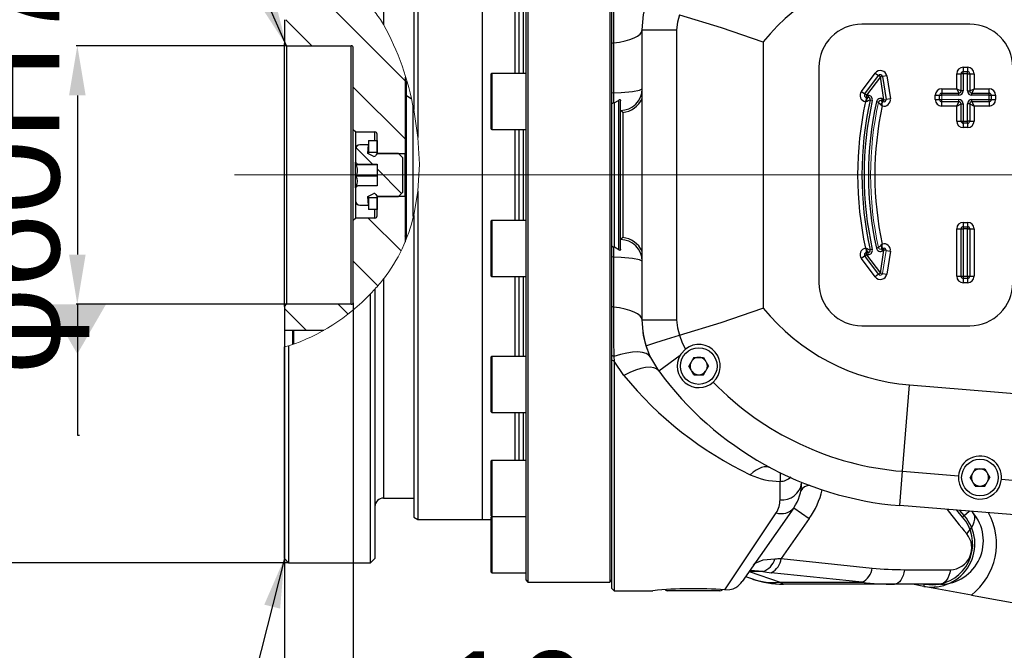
# Model space of a CAD drawing. Header units: millimetres. Extents: x -1 to 10933, y 0 to 7722.
# Tile 97 of 122: x 6536 to 7526, y 2135 to 2770. Entities that reach past the tile are written whole.
import ezdxf

# ---------------------------------------------------------------- set-up
doc = ezdxf.new("R2010")
doc.units = ezdxf.units.MM
doc.header["$LTSCALE"] = 13
doc.header["$PDSIZE"] = -1
doc.dimstyles.new('副本 (2) efort-st-3', dxfattribs={"dimtxt": 100, "dimasz": 50, "dimexe": 1.25, "dimexo": 0.625, "dimtad": 1, "dimdec": 0, "dimlfac": 0.2309, "dimdsep": 46, "dimtxsty": 'Standard', "dimcen": 2.5, "dimclrd": 3, "dimclre": 3, "dimadec": 0, "dimazin": 0, "dimtfac": 1, "dimtmove": 0, "dimatfit": 3, "dimfxl": 1, "dimarcsym": 0})

# ---------------------------------------------------------------- blocks, each defined once
blk = doc.blocks.new('SW_CENTERMARKSYMBOL_4')
at = {"color": 0, "linetype": 'Continuous', "lineweight": 18}
blk.add_line((-21.67, 0), (-1124.71, 0), dxfattribs=at)
blk = doc.blocks.new('*D190')
at = {"color": 3, "lineweight": -2}
for p, q in [((6801.84, 2999.75), (6801.84, 3235.73)), ((7826.5, 3234.48), (6851.84, 3234.48)), ((7876.5, 2614.08), (7876.5, 3235.73))]:
    blk.add_line(p, q, dxfattribs=at)
at = {"color": 3}
for points in [[(6851.84, 3242.81), (6851.84, 3226.15), (6801.84, 3234.48)], [(7826.5, 3226.15), (7826.5, 3242.81), (7876.5, 3234.48)]]:
    blk.add_solid(points, dxfattribs=at)
at = {"layer": 'Defpoints', "color": 0}
for p in [(6801.84, 3234.48), (6801.84, 2999.13), (7876.5, 2613.46)]:
    blk.add_point(p, dxfattribs=at)
at = {"color": 0, "insert": (7301.7, 3285.1), "char_height": 100, "attachment_point": 5}
blk.add_mtext('248', dxfattribs=at)
blk = doc.blocks.new('*D191')
at = {"color": 3, "lineweight": -2}
for p, q in [((6871.17, 2485), (6871.17, 2031.71)), ((6801.84, 2480.67), (6801.84, 2031.71)), ((6751.84, 2032.96), (6701.84, 2032.96)), ((6871.17, 2032.96), (6801.84, 2032.96)), ((6921.17, 2032.96), (7091.97, 2032.96))]:
    blk.add_line(p, q, dxfattribs=at)
at = {"color": 3}
for points in [[(6751.84, 2024.63), (6751.84, 2041.3), (6801.84, 2032.96)], [(6921.17, 2041.3), (6921.17, 2024.63), (6871.17, 2032.96)]]:
    blk.add_solid(points, dxfattribs=at)
at = {"layer": 'Defpoints', "color": 0}
for p in [(6871.17, 2485.63), (6801.84, 2481.29), (6801.84, 2032.96)]:
    blk.add_point(p, dxfattribs=at)
at = {"color": 0, "insert": (7031.57, 2083.59), "char_height": 100, "attachment_point": 5}
blk.add_mtext('16', dxfattribs=at)
blk = doc.blocks.new('*D192')
at = {"color": 3, "lineweight": -2}
for p, q in [((6803.38, 2743.46), (6592.46, 2743.46)), ((6593.71, 2693.46), (6593.71, 2533.46)), ((6803.38, 2483.46), (6592.46, 2483.46))]:
    blk.add_line(p, q, dxfattribs=at)
at = {"color": 3}
for points in [[(6602.04, 2693.46), (6585.38, 2693.46), (6593.71, 2743.46)], [(6585.38, 2533.46), (6602.04, 2533.46), (6593.71, 2483.46)]]:
    blk.add_solid(points, dxfattribs=at)
at = {"layer": 'Defpoints', "color": 0}
for p in [(6804, 2743.46), (6593.71, 2483.46), (6804, 2483.46)]:
    blk.add_point(p, dxfattribs=at)
at = {"color": 0, "insert": (6540.85, 2616.39), "char_height": 100, "attachment_point": 5, "rotation": 90}
blk.add_mtext('φ60H7', dxfattribs=at)
blk = doc.blocks.new('*D194')
at = {"color": 3, "lineweight": -2}
for p, q in [((6805.55, 3003.46), (6417.15, 3003.46)), ((6418.4, 2953.46), (6418.4, 2273.46)), ((6805.55, 2223.46), (6417.15, 2223.46))]:
    blk.add_line(p, q, dxfattribs=at)
at = {"color": 3}
for points in [[(6426.73, 2953.46), (6410.06, 2953.46), (6418.4, 3003.46)], [(6410.06, 2273.46), (6426.73, 2273.46), (6418.4, 2223.46)]]:
    blk.add_solid(points, dxfattribs=at)
at = {"layer": 'Defpoints', "color": 0}
for p in [(6806.17, 3003.46), (6418.4, 2223.46), (6806.17, 2223.46)]:
    blk.add_point(p, dxfattribs=at)
at = {"color": 0, "insert": (6365.54, 2609.23), "char_height": 100, "attachment_point": 5, "rotation": 90}
blk.add_mtext('φ180', dxfattribs=at)
blk = doc.blocks.new('_DatumFilled')
at = {"color": 0, "linetype": 'ByBlock'}
blk.add_solid([(0, 0.57735), (-1, 0), (0, -0.57735)], dxfattribs=at)

msp = doc.modelspace()

# ---------------------------------------------------------------- hatches: boundary and pattern name
at = {"linetype": 'Continuous', "lineweight": 18}
h = msp.add_hatch(dxfattribs=at)
h.set_pattern_fill('ANSI31', color=256, scale=13, angle=90, style=0)
edge = h.paths.add_edge_path(flags=0)
edge.add_line((6845.17, 2801.71), (6845.17, 2769.68))
edge.add_line((6845.17, 2769.68), (6801.84, 2769.68))
edge.add_line((6801.84, 2769.68), (6801.84, 2745.63))
edge.add_line((6801.84, 2745.63), (6804, 2743.46))
edge.add_line((6804, 2743.46), (6869, 2743.46))
edge.add_arc((6869, 2741.29), 2.17, 0, 90, ccw=False)
edge.add_line((6871.17, 2741.29), (6871.17, 2658.96))
edge.add_line((6871.17, 2658.96), (6873.34, 2656.79))
edge.add_line((6873.34, 2656.79), (6892.84, 2656.79))
edge.add_arc((6892.84, 2654.63), 2.17, 0, 90, ccw=False)
edge.add_line((6895, 2654.63), (6895, 2635.13))
edge.add_line((6895, 2635.13), (6923.17, 2635.13))
edge.add_line((6923.17, 2635.13), (6923.17, 2713.59))
edge.add_spline(control_points=[(6923.17, 2713.59), (6911.4, 2752.19), (6889.71, 2797.34), (6850.86, 2801.8), (6845.17, 2801.71)], knot_values=[0.754745, 0.754745, 0.754745, 0.754745, 0.874621, 0.894393, 0.894393, 0.894393, 0.894393], weights=[1, 1, 1, 1, 1], degree=3, periodic=0)
h = msp.add_hatch(dxfattribs=at)
h.set_pattern_fill('ANSI34', scale=13, style=0)
edge = h.paths.add_edge_path(flags=0)
edge.add_line((6924.47, 2708.66), (6924.47, 2693.04))
edge.add_line((6924.47, 2693.04), (6929.48, 2690.15))
edge.add_spline(control_points=[(6929.48, 2690.15), (6928.03, 2696.35), (6926.4, 2702.57), (6924.6, 2708.8)], knot_values=[0.730431, 0.730431, 0.730431, 0.730431, 0.749784, 0.749784, 0.749784, 0.749784], weights=[1, 1, 1, 1], degree=3, periodic=0)
edge.add_spline(control_points=[(6924.6, 2708.8), (6924.55, 2708.75), (6924.51, 2708.71), (6924.47, 2708.66)], knot_values=[0.025966, 0.025966, 0.025966, 0.025966, 0.026009, 0.026009, 0.026009, 0.026009], weights=[1, 1, 1, 1], degree=3, periodic=0)
h = msp.add_hatch(dxfattribs=at)
h.set_pattern_fill('ANSI31', color=256, scale=13, angle=90, style=0)
edge = h.paths.add_edge_path(flags=0)
edge.add_line((6875.46, 2624.34), (6895, 2624.34))
edge.add_line((6895, 2624.34), (6895, 2602.58))
edge.add_line((6895, 2602.58), (6875.46, 2602.58))
edge.add_line((6875.46, 2602.58), (6873.34, 2600.46))
edge.add_line((6873.34, 2600.46), (6873.34, 2587.46))
edge.add_arc((6877.67, 2587.46), 4.33, 180, 270)
edge.add_line((6877.67, 2583.13), (6886.34, 2583.13))
edge.add_line((6886.34, 2583.13), (6885.88, 2591.79))
edge.add_line((6885.88, 2591.79), (6891.03, 2594.5))
edge.add_arc((6892.04, 2592.59), 2.17, 30, 117.77218, ccw=False)
edge.add_line((6893.92, 2593.67), (6895, 2591.79))
edge.add_line((6895, 2591.79), (6916.67, 2591.79))
edge.add_line((6916.67, 2591.79), (6921, 2596.13))
edge.add_line((6921, 2596.13), (6921, 2630.79))
edge.add_line((6921, 2630.79), (6916.67, 2635.13))
edge.add_line((6916.67, 2635.13), (6895, 2635.13))
edge.add_line((6895, 2635.13), (6893.92, 2633.25))
edge.add_arc((6892.04, 2634.33), 2.17, 242.22782, 330, ccw=False)
edge.add_line((6891.03, 2632.41), (6885.88, 2635.13))
edge.add_line((6885.88, 2635.13), (6886.34, 2643.79))
edge.add_line((6886.34, 2643.79), (6877.67, 2643.79))
edge.add_arc((6877.67, 2639.46), 4.33, 90, 180)
edge.add_line((6873.34, 2639.46), (6873.34, 2626.46))
edge.add_line((6873.34, 2626.46), (6875.46, 2624.34))
h = msp.add_hatch(dxfattribs=at)
h.set_pattern_fill('ANSI34', color=256, scale=13, style=0)
h.paths.add_polyline_path([(6895, 2635.99), (6895, 2648.13), (6886.34, 2648.13), (6886.34, 2635.99)], flags=0)
h = msp.add_hatch(dxfattribs=at)
h.set_pattern_fill('ANSI31', color=256, scale=13, angle=90, style=0)
edge = h.paths.add_edge_path(flags=0)
edge.add_line((6801.84, 2457.24), (6841.43, 2457.24))
edge.add_spline(control_points=[(6841.43, 2457.24), (6850.46, 2462.63), (6881.49, 2484.28), (6907.49, 2513.21), (6920.41, 2539.38), (6923.17, 2546.03)], knot_values=[0.433384, 0.433384, 0.433384, 0.433384, 0.46459, 0.543091, 0.568692, 0.568692, 0.568692, 0.568692], weights=[1, 1, 1, 1, 1, 1], degree=3, periodic=0)
edge.add_line((6923.17, 2546.03), (6923.17, 2591.79))
edge.add_line((6923.17, 2591.79), (6895, 2591.79))
edge.add_line((6895, 2591.79), (6895, 2572.29))
edge.add_arc((6892.84, 2572.29), 2.17, 270, 360, ccw=False)
edge.add_line((6892.84, 2570.13), (6873.34, 2570.13))
edge.add_line((6873.34, 2570.13), (6871.17, 2567.96))
edge.add_line((6871.17, 2567.96), (6871.17, 2485.63))
edge.add_arc((6869, 2485.63), 2.17, 270, 360, ccw=False)
edge.add_line((6869, 2483.46), (6804, 2483.46))
edge.add_line((6804, 2483.46), (6801.84, 2481.29))
edge.add_line((6801.84, 2481.29), (6801.84, 2457.24))
h = msp.add_hatch(dxfattribs=at)
h.set_pattern_fill('ANSI34', color=256, scale=13, style=0)
h.paths.add_polyline_path([(6886.34, 2590.93), (6886.34, 2578.79), (6895, 2578.79), (6895, 2590.93)], flags=0)

# ---------------------------------------------------------------- linework, layer by layer
at = {"color": 7, "linetype": 'Continuous', "lineweight": 25}
for p, q in [((7044.5, 3020.79), (7044.5, 2533.99)), ((7046.67, 3022.96), (7046.67, 2203.96)), ((7129, 3022.96), (7129, 2203.96)), ((6936.1, 2960.08), (6936.1, 2651.08)), ((7001.17, 2266.79), (7001.17, 2960.13)), ((6931.84, 2957.62), (6931.84, 2679.2)), ((7033.67, 2795.95), (7033.67, 2715.6)), ((7037.42, 2795.95), (7037.42, 2715.6)), ((7131.17, 2745.7), (7131.17, 2795.2)), ((6801.84, 2769.68), (6801.84, 2745.63)), ((7490.84, 2765.13), (7382.5, 2765.13)), ((7161.5, 2759.32), (7196.13, 2759.32)), ((7161.5, 2467.6), (7161.5, 2759.32)), ((7196.13, 2759.32), (7196.13, 2467.6)), ((6804, 2743.46), (6801.84, 2745.63)), ((6801.84, 2481.29), (6801.84, 2745.63)), ((6804, 2743.46), (6804, 2483.46)), ((6804, 2743.46), (6869, 2743.46)), ((6869, 2483.46), (6869, 2743.46)), ((7132.61, 2746.35), (7131.17, 2745.7)), ((7131.17, 2695.69), (7131.17, 2745.7)), ((7132.61, 2746.35), (7132.61, 2696.09)), ((7283.24, 2747.37), (7283.24, 2479.55)), ((6871.17, 2658.96), (6871.17, 2741.29)), ((7009.84, 2659.7), (7009.84, 2715.16)), ((7044.5, 2715.6), (7010.27, 2715.6)), ((7339.17, 2721.79), (7339.17, 2505.13)), ((7381.9, 2697.55), (7395.86, 2716)), ((7385.35, 2694.93), (7399.31, 2713.39)), ((7395.86, 2716), (7399.31, 2713.39)), ((7401.04, 2712.08), (7399.31, 2713.39)), ((7401.04, 2712.08), (7403.18, 2712.42)), ((7407.46, 2713.09), (7403.18, 2712.42)), ((7403.18, 2712.42), (7406.76, 2689.53)), ((7407.46, 2713.09), (7411.05, 2690.2)), ((7477.84, 2700.13), (7477.84, 2715.29)), ((7477.84, 2715.29), (7482.17, 2715.29)), ((7484.34, 2715.29), (7482.17, 2715.29)), ((7482.17, 2697.96), (7482.17, 2715.29)), ((7484.34, 2721.79), (7488.67, 2721.79)), ((7484.34, 2721.79), (7484.34, 2717.46)), ((7484.34, 2715.29), (7484.34, 2717.46)), ((7484.34, 2717.46), (7488.67, 2717.46)), ((7488.67, 2715.29), (7484.34, 2715.29)), ((7484.34, 2715.29), (7484.34, 2697.96)), ((7488.67, 2721.79), (7488.67, 2717.46)), ((7488.67, 2715.29), (7488.67, 2717.46)), ((7488.67, 2697.96), (7488.67, 2715.29)), ((7488.67, 2715.29), (7490.84, 2715.29)), ((7490.84, 2715.29), (7490.84, 2697.96)), ((7490.84, 2715.29), (7495.17, 2715.29)), ((7495.17, 2715.29), (7495.17, 2700.13)), ((6923.17, 2712.01), (6923.17, 2635.13)), ((6924.47, 2693.04), (6924.47, 2707.88)), ((7401.04, 2712.08), (7387.08, 2693.63)), ((7404.62, 2689.19), (7401.04, 2712.08)), ((6929.48, 2690.15), (6924.47, 2693.04)), ((6924.47, 2550.57), (6924.47, 2693.04)), ((7132.61, 2696.09), (7131.17, 2695.69)), ((7131.17, 2684.93), (7131.17, 2695.69)), ((7381.9, 2697.55), (7385.35, 2694.93)), ((7387.08, 2693.63), (7385.35, 2694.93)), ((7387.08, 2693.63), (7388.68, 2693.63)), ((7387.08, 2693.63), (7387.08, 2691.46)), ((7388.68, 2693.63), (7388.68, 2691.46)), ((7456.17, 2693.63), (7460.5, 2693.63)), ((7456.17, 2689.29), (7456.17, 2693.63)), ((7460.5, 2689.29), (7460.5, 2693.63)), ((7460.5, 2693.63), (7462.67, 2693.63)), ((7462.67, 2700.13), (7462.67, 2695.79)), ((7462.67, 2700.13), (7477.84, 2700.13)), ((7462.67, 2693.63), (7462.67, 2695.79)), ((7462.67, 2695.79), (7480, 2695.79)), ((7480, 2693.63), (7462.67, 2693.63)), ((7477.84, 2700.13), (7482.17, 2697.96)), ((7477.84, 2700.13), (7480, 2695.79)), ((7480, 2693.63), (7480, 2695.79)), ((7484.34, 2697.96), (7482.17, 2697.96)), ((7488.67, 2697.96), (7490.84, 2697.96)), ((7490.84, 2697.96), (7495.17, 2700.13)), ((7493, 2695.79), (7495.17, 2700.13)), ((7493, 2693.63), (7493, 2695.79)), ((7493, 2695.79), (7510.34, 2695.79)), ((7510.34, 2693.63), (7493, 2693.63)), ((7495.17, 2700.13), (7510.34, 2700.13)), ((7510.34, 2695.79), (7510.34, 2700.13)), ((7510.34, 2693.63), (7510.34, 2695.79)), ((7510.34, 2689.29), (7510.34, 2693.63)), ((7510.34, 2693.63), (7512.5, 2693.63)), ((7512.5, 2693.63), (7512.5, 2689.29)), ((7512.5, 2693.63), (7516.84, 2693.63)), ((7516.84, 2693.63), (7516.84, 2689.29)), ((6930.97, 2683.46), (6930.97, 2571.56)), ((7131.17, 2541.99), (7131.17, 2684.93)), ((7132.7, 2686.32), (7133.34, 2685.93)), ((7133.34, 2685.93), (7133.34, 2540.99)), ((7138.1, 2538.03), (7138.1, 2688.88)), ((7139.84, 2678.46), (7139.84, 2688)), ((7388.68, 2691.46), (7387.08, 2691.46)), ((7387.08, 2688.89), (7387.08, 2691.46)), ((7392.91, 2688.35), (7390.79, 2688.82)), ((7399.16, 2686.53), (7397.05, 2687)), ((7402.29, 2687.97), (7403.31, 2689.89)), ((7403.61, 2687.28), (7402.29, 2687.97)), ((7403.61, 2687.28), (7402.55, 2685.28)), ((7403.31, 2689.89), (7404.62, 2689.19)), ((7403.61, 2687.28), (7404.62, 2689.19)), ((7404.62, 2689.19), (7406.76, 2689.53)), ((7411.05, 2690.2), (7406.76, 2689.53)), ((7456.17, 2689.29), (7460.5, 2689.29)), ((7460.5, 2689.29), (7462.67, 2689.29)), ((7462.67, 2687.13), (7462.67, 2689.29)), ((7480, 2687.13), (7462.67, 2687.13)), ((7462.67, 2682.79), (7462.67, 2687.13)), ((7477.84, 2682.79), (7462.67, 2682.79)), ((7477.84, 2682.79), (7480, 2687.13)), ((7477.84, 2682.79), (7482.17, 2684.96)), ((7477.84, 2667.63), (7477.84, 2682.79)), ((7480, 2687.13), (7480, 2689.29)), ((7482.17, 2667.63), (7482.17, 2684.96)), ((7482.17, 2684.96), (7484.34, 2684.96)), ((7484.34, 2684.96), (7484.34, 2667.63)), ((7490.84, 2684.96), (7488.67, 2684.96)), ((7488.67, 2667.63), (7488.67, 2684.96)), ((7490.84, 2684.96), (7490.84, 2667.63)), ((7490.84, 2684.96), (7495.17, 2682.79)), ((7493, 2687.13), (7493, 2689.29)), ((7493, 2689.29), (7510.34, 2689.29)), ((7510.34, 2687.13), (7493, 2687.13)), ((7493, 2687.13), (7495.17, 2682.79)), ((7510.34, 2682.79), (7495.17, 2682.79)), ((7495.17, 2682.79), (7495.17, 2667.63)), ((7510.34, 2687.13), (7510.34, 2689.29)), ((7510.34, 2689.29), (7512.5, 2689.29)), ((7510.34, 2687.13), (7510.34, 2682.79)), ((7512.5, 2689.29), (7516.84, 2689.29)), ((7139.84, 2548.46), (7139.84, 2678.46)), ((7142, 2676.39), (7139.84, 2678.46)), ((7142, 2676.39), (7142, 2550.53)), ((7477.84, 2667.63), (7482.17, 2667.63)), ((7482.17, 2667.63), (7484.34, 2667.63)), ((7484.34, 2665.46), (7484.34, 2667.63)), ((7484.34, 2667.63), (7488.67, 2667.63)), ((7488.67, 2665.46), (7484.34, 2665.46)), ((7484.34, 2665.46), (7484.34, 2661.13)), ((7488.67, 2665.46), (7488.67, 2667.63)), ((7490.84, 2667.63), (7488.67, 2667.63)), ((7488.67, 2665.46), (7488.67, 2661.13)), ((7490.84, 2667.63), (7495.17, 2667.63)), ((6873.34, 2656.79), (6871.17, 2658.96)), ((6871.17, 2567.96), (6871.17, 2658.96)), ((6873.34, 2656.79), (6892.84, 2656.79)), ((6873.34, 2656.79), (6873.34, 2639.46)), ((6895, 2635.13), (6895, 2654.63)), ((7010.27, 2659.26), (7044.5, 2659.26)), ((7033.67, 2659.26), (7033.67, 2567.65)), ((7037.42, 2659.26), (7037.42, 2567.65)), ((7488.67, 2661.13), (7484.34, 2661.13)), ((6886.34, 2643.79), (6877.67, 2643.79)), ((6885.88, 2635.13), (6886.34, 2643.79)), ((6886.34, 2648.13), (6895, 2648.13)), ((6886.34, 2648.13), (6886.34, 2635.99)), ((6895, 2648.13), (6895, 2635.99)), ((6873.34, 2639.46), (6873.34, 2626.46)), ((6891.03, 2632.41), (6885.88, 2635.13)), ((6895, 2635.99), (6886.34, 2635.99)), ((6886.34, 2634.89), (6886.34, 2635.99)), ((6895, 2635.13), (6893.92, 2633.25)), ((6916.67, 2635.13), (6895, 2635.13)), ((6895, 2635.13), (6923.17, 2635.13)), ((6916.67, 2635.13), (6921, 2630.79)), ((6923.17, 2591.79), (6923.17, 2635.13)), ((6875.46, 2624.34), (6873.34, 2626.46)), ((6873.34, 2600.46), (6873.34, 2626.46)), ((6895, 2623.68), (6873.83, 2623.68)), ((6875.46, 2624.34), (6895, 2624.34)), ((6895, 2624.34), (6895, 2602.58)), ((6921, 2596.13), (6921, 2630.79)), ((6895, 2612.33), (6873.83, 2612.33)), ((6924.47, 2609.48), (6923.17, 2613.08)), ((6873.34, 2600.46), (6875.46, 2602.58)), ((6873.34, 2600.46), (6873.34, 2587.46)), ((6895, 2602.58), (6875.46, 2602.58)), ((6885.88, 2591.79), (6891.03, 2594.5)), ((6893.92, 2593.67), (6895, 2591.79)), ((6921, 2596.13), (6916.67, 2591.79)), ((6936.1, 2597.12), (6936.1, 2266.84)), ((6873.34, 2587.46), (6873.34, 2570.13)), ((6886.34, 2583.13), (6885.88, 2591.79)), ((6886.34, 2590.93), (6886.34, 2592.03)), ((6886.34, 2590.93), (6895, 2590.93)), ((6886.34, 2590.93), (6886.34, 2578.79)), ((6895, 2591.79), (6916.67, 2591.79)), ((6895, 2572.29), (6895, 2591.79)), ((6923.17, 2591.79), (6895, 2591.79)), ((6895, 2590.93), (6895, 2578.79)), ((6923.17, 2591.79), (6923.17, 2546.03)), ((6877.67, 2583.13), (6886.34, 2583.13)), ((6895, 2578.79), (6886.34, 2578.79)), ((6871.17, 2567.96), (6873.34, 2570.13)), ((6871.17, 2485.63), (6871.17, 2567.96)), ((6892.84, 2570.13), (6873.34, 2570.13)), ((6930.97, 2569.96), (6930.97, 2569.09)), ((6931.84, 2572.8), (6931.84, 2269.29)), ((7009.84, 2511.75), (7009.84, 2567.22)), ((7044.5, 2567.65), (7010.27, 2567.65)), ((7484.34, 2565.79), (7488.67, 2565.79)), ((7484.34, 2565.79), (7484.34, 2561.46)), ((7488.67, 2565.79), (7488.67, 2561.46)), ((6923.17, 2551.77), (6924.47, 2555.46)), ((7477.84, 2511.63), (7477.84, 2559.29)), ((7477.84, 2559.29), (7482.17, 2559.29)), ((7482.17, 2511.63), (7482.17, 2559.29)), ((7482.17, 2559.29), (7484.34, 2559.29)), ((7484.34, 2561.46), (7484.34, 2559.29)), ((7484.34, 2561.46), (7488.67, 2561.46)), ((7484.34, 2559.29), (7484.34, 2511.63)), ((7488.67, 2559.29), (7484.34, 2559.29)), ((7488.67, 2561.46), (7488.67, 2559.29)), ((7488.67, 2511.63), (7488.67, 2559.29)), ((7488.67, 2559.29), (7490.84, 2559.29)), ((7490.84, 2559.29), (7490.84, 2511.63)), ((7490.84, 2559.29), (7495.17, 2559.29)), ((7495.17, 2559.29), (7495.17, 2511.63)), ((7142, 2550.53), (7139.84, 2548.46)), ((7139.84, 2538.91), (7139.84, 2548.46)), ((7131.17, 2531.23), (7131.17, 2541.99)), ((7133.34, 2540.99), (7132.7, 2540.59)), ((7387.08, 2535.46), (7387.08, 2538.03)), ((7387.08, 2533.29), (7387.08, 2535.46)), ((7387.08, 2535.46), (7388.68, 2535.46)), ((7388.68, 2533.29), (7388.68, 2535.46)), ((7392.91, 2538.57), (7390.79, 2538.1)), ((7399.16, 2540.39), (7397.05, 2539.92)), ((7401.04, 2514.84), (7404.62, 2537.73)), ((7402.29, 2538.94), (7403.31, 2537.03)), ((7403.61, 2539.64), (7402.55, 2541.64)), ((7404.62, 2537.73), (7403.31, 2537.03)), ((7403.61, 2539.64), (7404.62, 2537.73)), ((7406.76, 2537.39), (7404.62, 2537.73)), ((7406.76, 2537.39), (7411.05, 2536.72)), ((7411.05, 2536.72), (7407.46, 2513.83)), ((7044.5, 2533.99), (7044.5, 2206.13)), ((7132.61, 2530.82), (7131.17, 2531.23)), ((7131.17, 2481.22), (7131.17, 2531.23)), ((7132.61, 2530.82), (7132.61, 2480.57)), ((7385.35, 2531.98), (7381.9, 2529.37)), ((7395.86, 2510.92), (7381.9, 2529.37)), ((7385.35, 2531.98), (7387.08, 2533.29)), ((7399.31, 2513.53), (7385.35, 2531.98)), ((7387.08, 2533.29), (7401.04, 2514.84)), ((7388.68, 2533.29), (7387.08, 2533.29)), ((7399.31, 2513.53), (7401.04, 2514.84)), ((7403.18, 2514.5), (7401.04, 2514.84)), ((7403.18, 2514.5), (7407.46, 2513.83)), ((7010.27, 2511.32), (7044.5, 2511.32)), ((7033.67, 2511.32), (7033.67, 2430.97)), ((7037.42, 2511.32), (7037.42, 2430.97)), ((7399.31, 2513.53), (7395.86, 2510.92)), ((7477.84, 2511.63), (7482.17, 2511.63)), ((7482.17, 2511.63), (7484.34, 2511.63)), ((7484.34, 2511.63), (7484.34, 2509.46)), ((7484.34, 2511.63), (7488.67, 2511.63)), ((7488.67, 2509.46), (7484.34, 2509.46)), ((7484.34, 2509.46), (7484.34, 2505.13)), ((7488.67, 2505.13), (7484.34, 2505.13)), ((7488.67, 2511.63), (7488.67, 2509.46)), ((7488.67, 2511.63), (7490.84, 2511.63)), ((7488.67, 2509.46), (7488.67, 2505.13)), ((7490.84, 2511.63), (7495.17, 2511.63)), ((6892.84, 2498.58), (6892.84, 2227.79)), ((6888.5, 2223.46), (6888.5, 2493.99)), ((6801.84, 2481.29), (6804, 2483.46)), ((6801.84, 2481.29), (6801.84, 2457.24)), ((6869, 2483.46), (6804, 2483.46)), ((7132.61, 2480.57), (7131.17, 2481.22)), ((7131.17, 2431.72), (7131.17, 2481.22)), ((7161.5, 2467.6), (7196.13, 2467.6)), ((6801.84, 2457.24), (6801.84, 2440.06)), ((6801.84, 2457.24), (6841.43, 2457.24)), ((6810.5, 2443.26), (6810.5, 2457.24)), ((7382.5, 2461.79), (7490.84, 2461.79)), ((7199.19, 2452.39), (7199.11, 2452.36)), ((6801.84, 2227.79), (6801.84, 2440.44)), ((6806.17, 2441.47), (6806.17, 2223.46)), ((7009.84, 2375.07), (7009.84, 2430.54)), ((7044.5, 2430.97), (7010.27, 2430.97)), ((7133.23, 2430.73), (7131.17, 2431.72)), ((7131.17, 2427.05), (7131.17, 2431.72)), ((7133.34, 2426.08), (7131.17, 2427.05)), ((7131.17, 2197.46), (7131.17, 2427.05)), ((7133.23, 2430.73), (7133.34, 2426.08)), ((7143.26, 2411.73), (7133.34, 2426.08)), ((7133.34, 2426.08), (7133.34, 2195.29)), ((7178.23, 2416.42), (7199.72, 2432.14)), ((7213.54, 2429.93), (7208.53, 2421.27)), ((7213.54, 2429.93), (7223.38, 2429.93)), ((7223.38, 2429.93), (7228.38, 2421.27)), ((7213.54, 2412.6), (7208.53, 2421.27)), ((7223.38, 2412.6), (7228.38, 2421.27)), ((7213.54, 2412.6), (7223.38, 2412.6)), ((7423.34, 2315.39), (7430.38, 2402.22)), ((7430.38, 2402.22), (7856.58, 2367.67)), ((7010.27, 2374.64), (7044.5, 2374.64)), ((7033.67, 2374.64), (7033.67, 2326.36)), ((7037.42, 2374.64), (7037.42, 2326.36)), ((7044.5, 2326.36), (7010.27, 2326.36)), ((7009.84, 2270.46), (7009.84, 2325.93)), ((7496.25, 2317.79), (7491.24, 2309.13)), ((7496.25, 2317.79), (7506.08, 2317.79)), ((7506.08, 2317.79), (7511.09, 2309.13)), ((7420.54, 2280.88), (7423.34, 2315.39)), ((7423.34, 2315.39), (7479.57, 2310.83)), ((7496.25, 2300.46), (7491.24, 2309.13)), ((7506.08, 2300.46), (7511.09, 2309.13)), ((7522.76, 2307.33), (7796.71, 2285.12)), ((7300.17, 2286.7), (7300.17, 2305.3)), ((7321.84, 2304.36), (7321.84, 2303.63)), ((7496.25, 2300.46), (7506.08, 2300.46)), ((6901.5, 2288.46), (6931.84, 2288.46)), ((7313.99, 2278.77), (7261.98, 2204.53)), ((7313.99, 2278.77), (7329.5, 2267.9)), ((7846.74, 2246.33), (7420.54, 2280.88)), ((6931.84, 2269.29), (6936.1, 2266.84)), ((6936.1, 2266.84), (7001.17, 2266.84)), ((7009.84, 2213.84), (7009.84, 2269.31)), ((7010.27, 2270.03), (7044.5, 2270.03)), ((7044.5, 2269.74), (7010.27, 2269.74)), ((7033.67, 2270.03), (7033.67, 2269.74)), ((7037.42, 2270.03), (7037.42, 2269.74)), ((7244.81, 2196.16), (7296.25, 2273.59)), ((7329.5, 2267.9), (7301.38, 2227.77)), ((7483.7, 2269.42), (7477.83, 2276.24)), ((7485.33, 2270.85), (7480.88, 2275.99)), ((7483.7, 2269.42), (7485.33, 2270.85)), ((7493.15, 2275), (7494.04, 2273.88)), ((7001.17, 2266.79), (7009.84, 2266.79)), ((6801.84, 2227.79), (6806.17, 2223.46)), ((6888.5, 2223.46), (6892.84, 2227.79)), ((7301.38, 2227.77), (7392.81, 2218.1)), ((6806.17, 2223.46), (6888.5, 2223.46)), ((7010.27, 2213.41), (7044.5, 2213.41)), ((7265.45, 2209.47), (7272.35, 2207.1)), ((7282.89, 2214.49), (7269.27, 2214.49)), ((7269.27, 2214.49), (7300.2, 2203.77)), ((7382.81, 2203.77), (7291.39, 2213.43)), ((7425.36, 2216.46), (7471.4, 2216.46)), ((7044.5, 2206.13), (7046.67, 2203.96)), ((7046.67, 2203.96), (7129, 2203.96)), ((7129, 2203.96), (7131.17, 2206.13)), ((7300.2, 2203.77), (7382.81, 2203.77)), ((7300.2, 2203.77), (7303.72, 2201.79)), ((7415.37, 2201.79), (7303.72, 2201.79)), ((7461.4, 2201.79), (7415.37, 2201.79)), ((7444.86, 2199.68), (7433.45, 2201.79)), ((7492.5, 2190.88), (7444.86, 2199.68)), ((7131.17, 2197.46), (7133.34, 2195.29)), ((7133.34, 2195.29), (7172.34, 2195.29)), ((7239.5, 2195.29), (7187.5, 2195.29)), ((7492.5, 2190.88), (7743.15, 2144.55))]:
    msp.add_line(p, q, dxfattribs=at)
at = {"color": 8, "linetype": 'Continuous', "lineweight": 25}
for p, q in [((6901.5, 2938.46), (6901.5, 2764.88)), ((7042.34, 2715.6), (7042.34, 2795.95)), ((7010.27, 2715.6), (7010.27, 2659.26)), ((6892.84, 2648.13), (6892.84, 2656.79)), ((7042.34, 2567.65), (7042.34, 2659.26)), ((6892.84, 2570.13), (6892.84, 2578.79)), ((7010.27, 2567.65), (7010.27, 2511.32)), ((6901.5, 2508.84), (6901.5, 2288.46)), ((7042.34, 2430.97), (7042.34, 2511.32)), ((6810.94, 2457.24), (6810.94, 2443.44)), ((7010.27, 2430.97), (7010.27, 2374.64)), ((7042.34, 2326.36), (7042.34, 2374.64)), ((7010.27, 2326.36), (7010.27, 2270.03)), ((7321.9, 2304.33), (7321.84, 2303.63)), ((7010.27, 2269.74), (7010.27, 2213.41)), ((7042.34, 2269.74), (7042.34, 2270.03)), ((7485.33, 2270.85), (7490.33, 2275.23)), ((7444.86, 2199.68), (7445.24, 2201.79))]:
    msp.add_line(p, q, dxfattribs=at)
at = {"color": 7, "linetype": 'Continuous', "lineweight": 18}
for p, q in [((7462.67, 2693.63), (7462.67, 2689.29)), ((7462.67, 2689.29), (7480, 2689.29)), ((6936.1, 2651.08), (6931.84, 2679.2)), ((6931.84, 2572.8), (6936.1, 2597.12)), ((7402.29, 2538.94), (7403.61, 2539.64)), ((7406.76, 2537.39), (7403.18, 2514.5)), ((6888.5, 2493.99), (6892.84, 2498.58)), ((6801.84, 2440.44), (6806.17, 2441.47))]:
    msp.add_line(p, q, dxfattribs=at)
at = {"color": 7, "linetype": 'Continuous', "lineweight": 25, "flags": 128}
for points in [[(7133.23, 2796.19), (7132.89, 2780.08), (7132.68, 2763.34), (7132.61, 2746.35)], [(7161.5, 2759.32), (7162.93, 2774.97), (7165.46, 2785.2)], [(7199.19, 2774.53), (7196.92, 2767.14), (7196.13, 2759.32)], [(7199.19, 2774.53), (7240.85, 2761.69), (7282.92, 2747.48), (7283.24, 2747.37)], [(7132.61, 2746.35), (7138.71, 2747.21), (7144.31, 2748.35), (7149.3, 2749.75), (7153.55, 2751.38), (7156.97, 2753.19), (7159.47, 2755.15), (7160.99, 2757.21), (7161.5, 2759.32)], [(7132.61, 2696.09), (7140.5, 2696.48), (7151.69, 2697.46), (7158.99, 2698.73), (7161.5, 2700.13)], [(7132.61, 2696.09), (7132.65, 2690.47), (7132.7, 2686.32)], [(7131.17, 2684.93), (7131.56, 2685.28), (7131.95, 2685.64), (7132.7, 2686.32)], [(7133.34, 2685.93), (7137.66, 2688.53), (7138.1, 2688.88)], [(7138.1, 2688.88), (7138.47, 2689.13), (7138.79, 2689.27), (7139.06, 2689.29), (7139.3, 2689.23), (7139.54, 2689.04), (7139.76, 2688.59), (7139.84, 2688)], [(7387.08, 2688.89), (7387.9, 2690.21), (7388.38, 2690.98), (7388.6, 2691.33), (7388.68, 2691.46)], [(7390.79, 2688.82), (7390.65, 2688.77), (7390.26, 2688.64), (7389.41, 2688.34), (7387.94, 2687.82)], [(7399.16, 2686.53), (7399.27, 2686.42), (7399.54, 2686.13), (7400.17, 2685.49), (7401.05, 2684.58)], [(7402.29, 2687.97), (7402.31, 2687.82), (7402.34, 2687.43), (7402.43, 2686.54), (7402.55, 2685.28)], [(6875.46, 2624.34), (6875.5, 2624.27), (6874.77, 2623.88), (6873.83, 2623.68)], [(6873.83, 2602.1), (6874.77, 2602.3), (6875.46, 2602.58)], [(7132.7, 2540.59), (7132.31, 2540.95), (7131.92, 2541.3), (7131.17, 2541.99)], [(7132.7, 2540.59), (7132.65, 2536.45), (7132.61, 2530.82)], [(7138.1, 2538.03), (7133.89, 2540.73), (7133.34, 2540.99)], [(7139.84, 2538.91), (7139.65, 2538.05), (7139.47, 2537.81), (7139.2, 2537.65), (7138.95, 2537.63), (7138.67, 2537.69), (7138.31, 2537.88), (7138.1, 2538.03)], [(7387.08, 2538.03), (7387.9, 2536.71), (7388.38, 2535.94), (7388.6, 2535.59), (7388.68, 2535.46)], [(7387.94, 2539.1), (7389.41, 2538.58), (7390.26, 2538.28), (7390.65, 2538.15), (7390.79, 2538.1)], [(7399.16, 2540.39), (7399.27, 2540.5), (7399.54, 2540.78), (7400.17, 2541.43), (7401.05, 2542.34)], [(7402.29, 2538.94), (7402.31, 2539.09), (7402.34, 2539.49), (7402.43, 2540.38), (7402.55, 2541.64)], [(7161.5, 2526.79), (7158.99, 2528.19), (7151.69, 2529.46), (7140.5, 2530.44), (7132.61, 2530.82)], [(7161.5, 2467.6), (7160.99, 2469.71), (7159.47, 2471.76), (7156.97, 2473.72), (7153.55, 2475.54), (7149.3, 2477.17), (7144.31, 2478.57), (7138.71, 2479.71), (7132.61, 2480.57)], [(7132.61, 2480.57), (7132.68, 2463.58), (7132.89, 2446.84), (7133.23, 2430.73)], [(7199.19, 2452.39), (7240.85, 2465.23), (7282.92, 2479.43), (7283.24, 2479.55)], [(7165.46, 2441.72), (7162.93, 2451.95), (7161.5, 2467.6)], [(7196.13, 2467.6), (7196.92, 2459.77), (7199.19, 2452.39)], [(7165.46, 2441.72), (7165.46, 2441.72), (7168.25, 2442.63), (7175.38, 2444.89), (7186.07, 2448.26), (7199.11, 2452.36)], [(7199.11, 2452.36), (7201.67, 2444.65), (7205.13, 2438.35)], [(7170.17, 2429.82), (7168.38, 2432.15), (7165.57, 2433.9), (7161.82, 2435.02), (7157.22, 2435.48), (7151.92, 2435.26), (7146.04, 2434.38), (7139.75, 2432.86), (7133.23, 2430.73)], [(7178.23, 2416.42), (7169.39, 2431.47), (7165.46, 2441.72)], [(7205.13, 2438.35), (7200.4, 2433.24), (7199.72, 2432.14)], [(7178.23, 2416.42), (7176.12, 2418.36), (7173.17, 2419.59), (7169.46, 2420.09), (7165.07, 2419.83), (7160.13, 2418.84), (7154.75, 2417.12), (7149.08, 2414.73), (7143.26, 2411.73)], [(7290.66, 2318.95), (7288.69, 2319.7), (7286.5, 2319.98), (7284.11, 2319.79), (7281.55, 2319.12), (7278.86, 2317.98), (7276.06, 2316.39), (7273.2, 2314.37), (7270.3, 2311.95)], [(7487.84, 2252.5), (7490.45, 2255.39), (7492.65, 2258.41), (7494.34, 2261.48), (7495.48, 2264.47), (7496.03, 2267.3), (7495.97, 2269.87), (7495.3, 2272.08), (7494.04, 2273.88)], [(7273.61, 2221.13), (7275.28, 2223), (7283.06, 2226.39), (7294.95, 2227.38)], [(7425.36, 2216.46), (7424.72, 2213.37), (7423.84, 2210.53), (7422.77, 2208), (7421.51, 2205.84), (7420.11, 2204.1), (7418.6, 2202.83), (7417, 2202.05), (7415.37, 2201.79)], [(7471.4, 2216.46), (7470.75, 2213.37), (7469.88, 2210.53), (7468.8, 2208), (7467.55, 2205.84), (7466.14, 2204.1), (7464.63, 2202.83), (7463.04, 2202.05), (7461.4, 2201.79)], [(7244.81, 2196.16), (7249.54, 2196.39), (7253, 2197.31), (7255.12, 2198.26), (7255.83, 2198.65), (7255.83, 2198.65)], [(7445.25, 2201.82), (7453.69, 2201.14), (7460.09, 2201.79)]]:
    msp.add_lwpolyline(points, dxfattribs=at)
at = {"color": 7, "linetype": 'Continuous', "lineweight": 18, "flags": 128}
msp.add_lwpolyline([(6936.1, 2651.08), (6937.55, 2624.37), (6936.1, 2597.12)], dxfattribs=at)
at = {"color": 8, "linetype": 'Continuous', "lineweight": 25, "flags": 128}
for points in [[(7300.24, 2314.05), (7300.24, 2313.99), (7300.22, 2312.35), (7300.2, 2310.34), (7300.19, 2307.98), (7300.17, 2305.3)], [(7282.89, 2214.49), (7274.59, 2215.39), (7269.79, 2215.66)]]:
    msp.add_lwpolyline(points, dxfattribs=at)
at = {"color": 7, "linetype": 'Continuous', "lineweight": 25}
for centre in [(7218.46, 2421.27), (7501.17, 2309.13)]:
    msp.add_circle(centre, 18.42, dxfattribs=at)
for centre, radius, start, end in [((7447.5, 2613.46), 211.93, 94.63502, 140.8124), ((7382.5, 2721.79), 43.33, 90, 180), ((7490.84, 2721.79), 43.33, 0, 90), ((6869, 2741.29), 2.17, 0, 90), ((7010.27, 2715.16), 0.433, 90, 180), ((7401.04, 2712.08), 6.5, 8.8958, 142.8958), ((7401.04, 2712.08), 2.17, 8.8958, 142.8958), ((7484.34, 2715.29), 6.5, 90, 180), ((7484.34, 2715.29), 2.17, 90, 180), ((7488.67, 2715.29), 6.5, 0, 90), ((7488.67, 2715.29), 2.17, 0, 90), ((7139.84, 2700.13), 21.67, 270, 0), ((7387.08, 2693.63), 6.5, 142.8958, 260.48501), ((7387.08, 2693.63), 2.17, 142.8958, 270), ((7388.68, 2689.29), 4.33, 347.44414, 90), ((7462.67, 2693.63), 6.5, 90, 180), ((7480, 2697.96), 4.33, 270, 0), ((7480, 2697.96), 2.17, 270, 0), ((7493, 2697.96), 4.33, 180, 270), ((7493, 2697.96), 2.17, 180, 270), ((7510.34, 2693.63), 6.5, 0, 90), ((7510.34, 2693.63), 2.17, 0, 90), ((7139.84, 2700.13), 23.83, 275.21591, 335.38002), ((7729.17, 2613.46), 351, 167.86995, 192.13005), ((7729.17, 2613.46), 346.67, 167.44414, 192.55586), ((7729.17, 2613.46), 344.5, 167.44414, 192.55586), ((7376.09, 2694.75), 12.45, 322.74359, 331.91087), ((7377.79, 2716.93), 30.83, 285.46562, 289.23707), ((7381.45, 2683.47), 7.82, 33.8101, 43.89603), ((7388.68, 2689.29), 2.17, 347.44414, 90), ((7729.17, 2613.46), 340.17, 167.51515, 192.48485), ((7729.17, 2613.46), 333.67, 167.97987, 192.02013), ((7401.28, 2686.06), 4.33, 62.08668, 167.51515), ((7401.28, 2686.06), 2.17, 62.08668, 167.51515), ((7404.59, 2678.92), 6.67, 107.83141, 122.02514), ((7420.09, 2703.38), 26.76, 224.63267, 229.78502), ((7414.59, 2685.49), 12.04, 181.02352, 192.1941), ((7404.62, 2689.19), 6.5, 253.88165, 8.8958), ((7404.62, 2689.19), 2.17, 242.08668, 8.8958), ((7462.67, 2689.29), 6.5, 180, 270), ((7462.67, 2689.29), 2.17, 180, 270), ((7480, 2684.96), 4.33, 0, 90), ((7480, 2684.96), 2.17, 0, 90), ((7493, 2684.96), 4.33, 90, 180), ((7493, 2684.96), 2.17, 90, 180), ((7510.34, 2689.29), 2.17, 270, 0), ((7510.34, 2689.29), 6.5, 270, 0), ((7484.34, 2667.63), 6.5, 180, 270), ((7484.34, 2667.63), 2.17, 180, 270), ((7488.67, 2667.63), 2.17, 270, 0), ((7488.67, 2667.63), 6.5, 270, 0), ((6892.84, 2654.63), 2.17, 0, 90), ((7010.27, 2659.7), 0.433, 180, 270), ((6877.67, 2639.46), 4.33, 90, 180), ((6892.04, 2634.33), 2.17, 242.22782, 330), ((6864.82, 2618), 10.65, 327.78286, 32.21714), ((6866.66, 2607.21), 8.8, 324.50454, 35.49546), ((6892.04, 2592.59), 2.17, 30, 117.77218), ((6877.67, 2587.46), 4.33, 180, 270), ((6892.84, 2572.29), 2.17, 270, 0), ((7010.27, 2567.22), 0.433, 90, 180), ((7484.34, 2559.29), 6.5, 90, 180), ((7488.67, 2559.29), 6.5, 0, 90), ((7484.34, 2559.29), 2.17, 90, 180), ((7488.67, 2559.29), 2.17, 0, 90), ((7139.84, 2526.79), 21.67, 0, 90), ((7139.84, 2526.79), 23.83, 24.61998, 84.78409), ((7420.09, 2523.54), 26.76, 130.21498, 135.36733), ((7414.59, 2541.43), 12.04, 167.8059, 178.97648), ((7404.62, 2537.73), 6.5, 351.1042, 106.11835), ((7387.08, 2533.29), 6.5, 99.51499, 217.1042), ((7387.08, 2533.29), 2.17, 90, 217.1042), ((7377.79, 2509.99), 30.83, 70.76293, 74.53438), ((7376.09, 2532.16), 12.45, 28.08913, 37.25641), ((7381.45, 2543.45), 7.82, 316.10397, 326.1899), ((7388.68, 2537.63), 4.33, 270, 12.55586), ((7388.68, 2537.63), 2.17, 270, 12.55586), ((7401.28, 2540.86), 4.33, 192.48485, 297.91332), ((7404.59, 2547.99), 6.67, 237.97486, 252.16859), ((7404.62, 2537.73), 2.17, 351.1042, 117.91332), ((7010.27, 2511.75), 0.433, 180, 270), ((7382.5, 2505.13), 43.33, 180, 270), ((7401.04, 2514.84), 6.5, 217.1042, 351.1042), ((7484.34, 2511.63), 6.5, 180, 270), ((7484.34, 2511.63), 2.17, 180, 270), ((7488.67, 2511.63), 2.17, 270, 0), ((7488.67, 2511.63), 6.5, 270, 0), ((7490.84, 2505.13), 43.33, 270, 0), ((6869, 2485.63), 2.17, 270, 0), ((7447.5, 2613.46), 211.93, 219.1876, 265.36498), ((7248.17, 2467.6), 86.67, 187.47942, 200.14825), ((7218.46, 2421.27), 21.67, 311.95732, 127.95335), ((7010.27, 2430.54), 0.433, 90, 180), ((7218.46, 2421.27), 21.67, 149.85855, 311.95732), ((7218.46, 2421.27), 8.67, 90, 142.56798), ((7218.46, 2421.27), 8.67, 37.43202, 90), ((7447.5, 2613.46), 333.67, 216.19445, 265.36498), ((7218.46, 2421.27), 8.67, 157.43202, 202.56798), ((7218.46, 2421.27), 8.67, 217.43202, 270), ((7218.46, 2421.27), 8.67, 270, 322.56798), ((7218.46, 2421.27), 8.67, 337.43202, 22.56798), ((7428.94, 2644.68), 368.62, 219.19361, 244.50818), ((7447.5, 2613.46), 299.04, 224.15246, 265.36498), ((7010.27, 2375.07), 0.433, 180, 270), ((7010.27, 2325.93), 0.433, 90, 180), ((7501.17, 2309.13), 21.67, 355.246, 175.48397), ((7501.17, 2309.13), 8.67, 90, 142.56798), ((7501.17, 2309.13), 8.67, 37.43202, 90), ((7300.02, 2375.12), 69.81, 244.80011, 270.122), ((7501.17, 2309.13), 21.67, 175.48397, 355.246), ((7501.17, 2309.13), 8.67, 157.43202, 202.56798), ((7501.17, 2309.13), 8.67, 337.43202, 22.56798), ((7302.28, 2306.33), 19.74, 263.86703, 352.14177), ((7278.5, 2303.63), 43.33, 324.98633, 0), ((7501.17, 2309.13), 8.67, 217.43202, 270), ((7501.17, 2309.13), 8.67, 270, 322.56798), ((6901.5, 2279.79), 8.67, 90, 180), ((7276.4, 2286.67), 23.77, 326.61976, 0.07781), ((7301.31, 2289.23), 16.44, 252.06376, 320.47105), ((7010.27, 2270.46), 0.433, 180, 270), ((7010.27, 2269.31), 0.433, 90, 180), ((7452.73, 2242.3), 43.33, 259.52846, 41.21358), ((7452.73, 2242.3), 41.17, 281.55741, 41.21358), ((7461.01, 2245.4), 43.61, 270.51782, 40.76465), ((7471.02, 2238.4), 21.95, 270.98758, 39.9628), ((7276.9, 2232.18), 18.67, 288.69451, 345.11272), ((7282.53, 2230.25), 19.01, 297.7661, 352.48561), ((7373.96, 2220.59), 19.01, 297.7661, 352.48561), ((7010.27, 2213.84), 0.433, 180, 270), ((7244.24, 2216.96), 21.67, 302.3328, 324.98633), ((7301.76, 2286.4), 84.5, 249.62156, 271.32393), ((7213.49, 1783.13), 414.21, 85.6636, 95.70215), ((7187.5, 2199.63), 4.33, 230.27903, 270), ((7239.5, 2199.63), 4.33, 270, 309.17832)]:
    msp.add_arc(centre, radius, start, end, dxfattribs=at)
at = {"color": 7, "linetype": 'Continuous', "lineweight": 18}
for centre, radius, start, end in [((6803.77, 2706.25), 113.97, 30.9603, 38.60364), ((6658.96, 2630.81), 277.13, 10.05549, 28.93324), ((7462.67, 2693.63), 2.17, 90, 180), ((7729.17, 2613.46), 338, 167.51515, 192.48485), ((6771.49, 2609.67), 164.54, 322.20466, 347.0489), ((7401.28, 2540.86), 2.17, 192.48485, 297.91332), ((7401.04, 2514.84), 2.17, 217.1042, 351.1042), ((6764.6, 2615.72), 173.68, 317.5888, 322.01982), ((6741.93, 2632.94), 201.97, 288.54595, 316.5291)]:
    msp.add_arc(centre, radius, start, end, dxfattribs=at)
at = {"color": 8, "linetype": 'Continuous', "lineweight": 25}
for centre, radius, start, end in [((7300.27, 2320.23), 14.92, 269.62493, 315.8437), ((7330.03, 2290.97), 10.14, 89.39112, 151.39342), ((7258.52, 2317.63), 86.67, 324.98633, 346.0278), ((7452.73, 2242.3), 65, 307.71815, 28.84742), ((7294.04, 2271.33), 67.85, 251.34035, 275.20991)]:
    msp.add_arc(centre, radius, start, end, dxfattribs=at)
msp.add_ellipse((7896.5, 2599.45), major_axis=(439.16, -307.66), ratio=0.99974, start_param=4.398106, end_param=4.456665, dxfattribs=at)
at = {"color": 7, "linetype": 'Continuous', "lineweight": 25}
for centre, major_axis, ratio, start_param, end_param in [((7342.71, 2244.24), (62.1, 14.13), 0.149488, 3.801591, 3.950686), ((7501.26, 2324.79), (207.12, 50.51), 0.462716, 4.052798, 4.227331), ((7342.71, 2222.9), (79.77, 1.18), 0.142921, 3.862235, 4.011329), ((7491.26, 2331.79), (205.18, 67.91), 0.540277, 3.98822, 4.162753)]:
    msp.add_ellipse(centre, major_axis=major_axis, ratio=ratio, start_param=start_param, end_param=end_param, dxfattribs=at)

# ---------------------------------------------------------------- block references
at = {"color": 0, "linetype": 'Continuous', "lineweight": 18}
msp.add_blockref('SW_CENTERMARKSYMBOL_4', (7876.5, 2613.46), dxfattribs=at)

# ---------------------------------------------------------------- dimensions: what is measured, and where the dimension line sits
at = {"color": 0}
for base, p1, p2, picture, middle in [((6801.84, 3234.48), (7876.5, 2613.46), (6801.84, 2999.13), '*D190', (7301.7, 3234.48)), ((6801.84, 2032.96), (6871.17, 2485.63), (6801.84, 2481.29), '*D191', (7031.57, 2032.96))]:
    dim = msp.add_linear_dim(base=base, p1=p1, p2=p2, dimstyle='副本 (2) efort-st-3', dxfattribs=at)
    dim.commit()
    dim.dimension.update_dxf_attribs({"geometry": picture, "text_midpoint": middle, "dimtype": 160})
for base, p1, p2, text, override, picture, middle in [((6418.4, 2223.46), (6806.17, 3003.46), (6806.17, 2223.46), 'φ<>', {"dimtxsty": 'Standard', "dimldrblk": 'DatumFilled'}, '*D194', (6418.4, 2609.23)), ((6593.71, 2483.46), (6804, 2743.46), (6804, 2483.46), 'φ<>H7', {"dimtxsty": 'Standard'}, '*D192', (6593.71, 2616.39))]:
    dim = msp.add_linear_dim(base=base, p1=p1, p2=p2, angle=90, text=text, dimstyle='副本 (2) efort-st-3', override=override, dxfattribs=at)
    dim.commit()
    dim.dimension.update_dxf_attribs({"geometry": picture, "text_midpoint": middle, "dimtype": 160})

# ---------------------------------------------------------------- leaders
for points, override in [([(6804, 2743.46), (6664.78, 3061.42), (6432.11, 3061.42)], {"dimgap": 0.625, "dimtad": 0}), ([(6593.71, 2483.46), (6593.71, 2351.66), (6595.91, 2351.66)], {"dimgap": 0.625, "dimtad": 0, "dimldrblk": 'DatumFilled'}), ([(6801.84, 2227.79), (6609.15, 1462.01), (9102.7, 1461.3)], {"dimgap": 0.625, "dimtad": 0})]:
    msp.add_leader(points, dimstyle='副本 (2) efort-st-3', override=override, dxfattribs=at)

doc.saveas('drawing.dxf')
